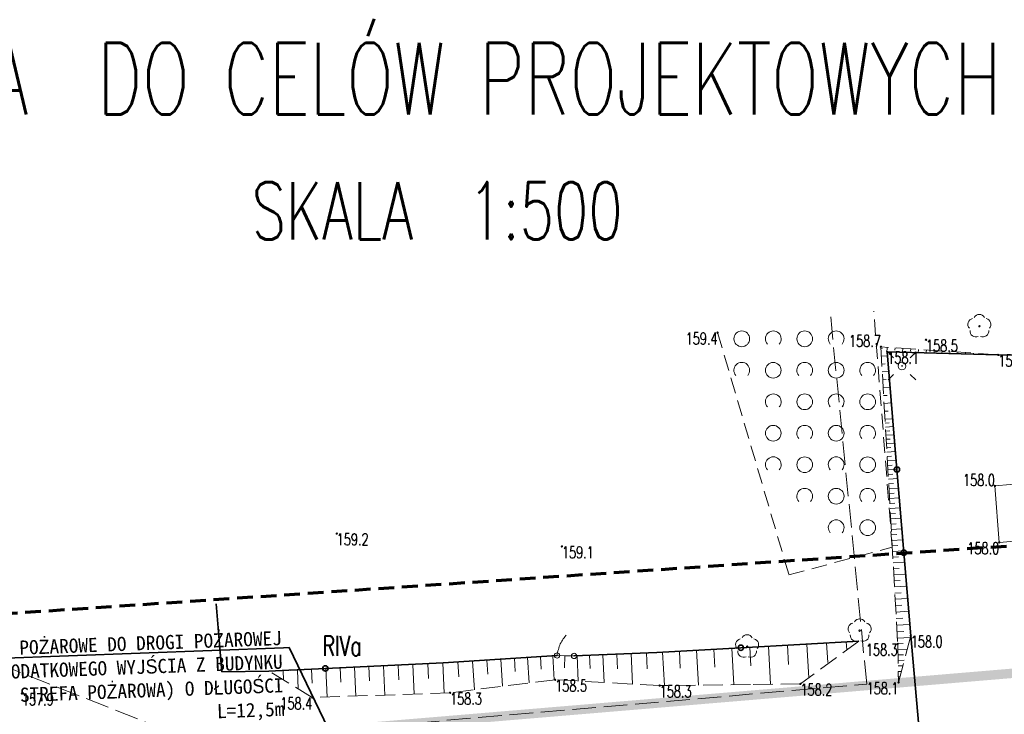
# Model space of a CAD drawing. Header units: feet. Extents: x 7493062 to 7493341, y 5986535 to 5986725.
# Tile 14 of 16: x 7493156 to 7493218, y 5986670 to 5986714. Entities that reach past the tile are written whole.
import ezdxf
from ezdxf import colors
from ezdxf.entities.mleader import LeaderData, LeaderLine
from ezdxf.enums import TextEntityAlignment as Align
from ezdxf.math import Vec2, Vec3

# ---------------------------------------------------------------- set-up
doc = ezdxf.new("R2010")
doc.units = ezdxf.units.FT
doc.header["$MEASUREMENT"] = 0
for name, pattern in [('1_1', [0]), ('1_OTDI', [0]), ('1_OTRK', [1.75, 1.25, -0.5]), ('1_OTRKG', [1.75, 1.25, -0.5]), ('1_OTZK', [1.5, 1, -0.5]), ('2', [1.5, 1, -0.5]), ('4', [2.5, 1.5, -1]), ('GUK', [2, 1.5, -0.5]), ('HIDDEN2', [4.7625, 3.175, -1.5875])]:
    doc.linetypes.add(name, pattern=pattern)
doc.layers.get('0').update_dxf_attribs({"color": 250, "linetype": 'CONTINUOUS', "lineweight": 100})
for name, color, linetype, lineweight in [('_k_widok', 7, 'CONTINUOUS', 18), ('_k_zarys', 7, 'HIDDEN2', 20), ('_k_ściany', 7, 'CONTINUOUS', 35), ('EKLPK_L_0', 3, '4', 18), ('EKLTK_T_0', 3, 'CONTINUOUS', 25), ('FORMATKA_T_0', 7, 'CONTINUOUS', 20), ('OTD_L_14', 7, '1_OTDI', 18), ('OTO_L_0', 7, 'CONTINUOUS', 35), ('OTO_L_2', 7, 'CONTINUOUS', 18), ('OTR_L_1', 7, '1_OTRK', 18), ('OTR_T_1', 7, 'CONTINUOUS', 18), ('OTZ_L_1', 7, '1_OTZK', 18), ('OTZ_T_0', 250, 'CONTINUOUS', 18), ('SUE_T_3', 7, 'CONTINUOUS', 18)]:
    doc.layers.add(name, color=color, linetype=linetype, lineweight=lineweight)
doc.layers.add('ZASIEG_L_0', color=7, linetype='2', lineweight=70, true_color=0x2cd341)
doc.styles.add('GENERATED_STYLE_1', font='MS Gothic.ttf')
doc.styles.get("Standard").update_dxf_attribs({"font": 'Simplex.SHX'})

# ---------------------------------------------------------------- blocks, each defined once
blk = doc.blocks.new('2_OTRN')
at = {"linetype": 'Continuous'}
blk.add_circle((0, 0), 0.045, dxfattribs=at)
blk = doc.blocks.new('2_OTZK')
at = {"linetype": 'Continuous'}
for centre in [(-1, 1), (1, -1)]:
    blk.add_circle(centre, 0.5, dxfattribs=at)
for centre, start, end in [((1, 1), 318.59038, 221.40962), ((-1, -1), 318.70311, 221.29689)]:
    blk.add_arc(centre, 0.5, start, end, dxfattribs=at)
blk = doc.blocks.new('2_OTZL')
at = {"linetype": 'Continuous'}
blk.add_circle((0, 0), 0.045, dxfattribs=at)
for centre, start, end in [((0, 0.375), 30.14012, 149.85988), ((-0.357, 0.116), 102.14447, 221.86002), ((0.357, 0.116), 318.13998, 77.85553), ((-0.22, -0.303), 174.14818, 293.85423), ((0.22, -0.303), 246.14577, 5.85182)]:
    blk.add_arc(centre, 0.375, start, end, dxfattribs=at)
blk = doc.blocks.new('4_SUEO_W')
at = {"linetype": 'Continuous'}
for p, q in [((-0.53035, 0.53035), (-0.8839, 0.8839)), ((0.53035, 0.53035), (0.8839, 0.8839)), ((-0.53035, -0.53035), (-0.8839, -0.8839)), ((0.53035, -0.53035), (0.8839, -0.8839))]:
    blk.add_line(p, q, dxfattribs=at)
blk.add_circle((0, 0), 0.025, dxfattribs=at)
blk = doc.blocks.new('4_SUPP')
at = {"linetype": 'Continuous'}
blk.add_circle((0, 0), 0.25, dxfattribs=at)
blk = doc.blocks.new('dz_89')
at = {"layer": '_k_zarys', "color": 1, "ltscale": 0.7, "const_width": 0.6}
blk.add_lwpolyline([(6.603, 40.543), (6.603, 40.543), (68.502, 43.426), (72.464, -41.627), (50.081, -44.586), (41.261, -42.547), (32.734, -54.97), (26.769, -58.21), (-7.837, -62.869), (-10.81, -30.016), (5.084, -30.196), (5.148, -5.572), (5.752, 14.49), (6.603, 40.543), (6.603, 40.543)], dxfattribs=at)
at = {"layer": '_k_widok'}
ml = blk.add_multileader_mtext('Standard', dxfattribs=at)
ml.set_content('{\\fMS Gothic|b0|i0|c128|p49;DOJ}Ś{\\fMS Gothic|b0|i0|c128|p49;CIE PO}Ż{\\fMS Gothic|b0|i0|c128|p49;AROWE DO DROGI PO}Ż{\\fMS Gothic|b0|i0|c128|p49;AROWEJ Z DODATKOWEGO WYJ}Ś{\\fMS Gothic|b0|i0|c128|p49;CIA Z BUDYNKU (JEDNA STREFA PO}Ż{\\fMS Gothic|b0|i0|c128|p49;AROWA) O D}Ł{\\fMS Gothic|b0|i0|c128|p49;UGO}Ś{\\fMS Gothic|b0|i0|c128|p49;CI L=12,5m}', color=256, style='GENERATED_STYLE_1')
ml.set_leader_properties()
ml.build(insert=Vec2(0, 0))
ml.multileader.update_dxf_attribs({"text_right_attachment_type": 6, "dogleg_length": 0.36, "arrow_head_size": 1})
ctx = ml.context
ctx.base_point, ctx.char_height, ctx.arrow_head_size, ctx.landing_gap_size, ctx.plane_origin = Vec3(-9.319, 46.877), 0.9, 1, 0.09, Vec3(-1.15, 45.449)
ctx.right_attachment, ctx.text_align_type = 6, 2
notes = []
notes.append((ctx, [(0, (1, 1, 0), (12.753, 46.305), (-1, 0), 0.36, [(0, [(18.806, 32.455)], 0, [])])]))
ctx.mtext.insert, ctx.mtext.width, ctx.mtext.defined_height, ctx.mtext.alignment, ctx.mtext.flow_direction = Vec3(12.303, 47.385), 22.00989, 5.509, 3, 5
ctx.mtext.has_bg_fill, ctx.mtext.bg_color, ctx.mtext.bg_scale_factor, ctx.mtext.bg_transparency, ctx.mtext.use_window_bg_color = 1, -1073741824, 1.5, 0, 1
for ctx, leaders in notes:
    for number, flags, end, landing, length, lines in leaders:
        leader = LeaderData()
        leader.index, (leader.has_last_leader_line, leader.has_dogleg_vector, leader.attachment_direction) = number, flags
        leader.last_leader_point, leader.dogleg_vector, leader.dogleg_length = Vec3(end), Vec3(landing), length
        for number, points, colour, breaks in lines:
            line = LeaderLine()
            line.index, line.vertices, line.color, line.breaks = number, Vec3.list(points), colors.encode_raw_color(colour), breaks
            leader.lines.append(line)
        ctx.leaders.append(leader)

msp = doc.modelspace()

# ---------------------------------------------------------------- linework, layer by layer
at = {"layer": 'OTD_L_14', "linetype": '1_OTDI'}
for p, q in [((7493221.03, 5986684.42), (7493217.81, 5986684.14)), ((7493217.81, 5986684.14), (7493218.08, 5986680.56)), ((7493218.08, 5986680.56), (7493221.24, 5986680.81))]:
    msp.add_line(p, q, dxfattribs=at)
at = {"layer": 'OTO_L_0'}
for p, q in [((7493218.02, 5986692.47), (7493210.96, 5986692.66)), ((7493210.96, 5986692.66), (7493211.582, 5986685.186)), ((7493219.501, 5986692.442), (7493218.02, 5986692.47)), ((7493211.582, 5986685.186), (7493212.021, 5986679.908))]:
    msp.add_line(p, q, dxfattribs=at)
for centre in [(7493211.582, 5986685.186), (7493212.021, 5986679.908)]:
    msp.add_circle(centre, 0.17, dxfattribs=at)
at = {"layer": 'OTR_L_1', "linetype": '1_OTRKG'}
msp.add_line((7493218.02, 5986692.47), (7493210.56, 5986692.98), dxfattribs=at)
at = {"layer": 'OTR_L_1', "linetype": '1_1'}
for p, q in [((7493210.566, 5986692.88), (7493210.654, 5986692.885)), ((7493210.959, 5986692.953), (7493210.935, 5986692.601)), ((7493211.458, 5986692.919), (7493211.448, 5986692.773)), ((7493211.956, 5986692.885), (7493211.939, 5986692.634)), ((7493212.455, 5986692.85), (7493212.445, 5986692.705)), ((7493212.954, 5986692.816), (7493212.94, 5986692.607)), ((7493213.453, 5986692.782), (7493213.443, 5986692.637)), ((7493213.952, 5986692.748), (7493213.94, 5986692.58)), ((7493214.451, 5986692.714), (7493214.441, 5986692.568)), ((7493214.949, 5986692.68), (7493214.941, 5986692.553)), ((7493215.448, 5986692.646), (7493215.441, 5986692.539)), ((7493215.947, 5986692.612), (7493215.941, 5986692.526)), ((7493210.594, 5986692.381), (7493210.981, 5986692.403)), ((7493216.446, 5986692.578), (7493216.441, 5986692.512)), ((7493216.945, 5986692.544), (7493216.942, 5986692.499)), ((7493217.444, 5986692.509), (7493217.442, 5986692.486)), ((7493217.942, 5986692.475), (7493217.942, 5986692.472)), ((7493210.622, 5986691.881), (7493210.823, 5986691.893)), ((7493210.651, 5986691.382), (7493211.064, 5986691.406)), ((7493210.679, 5986690.883), (7493210.892, 5986690.895)), ((7493210.707, 5986690.384), (7493211.147, 5986690.409)), ((7493210.736, 5986689.885), (7493210.962, 5986689.898)), ((7493210.764, 5986689.385), (7493211.23, 5986689.412)), ((7493210.792, 5986688.886), (7493211.032, 5986688.9)), ((7493210.82, 5986688.387), (7493211.313, 5986688.415)), ((7493210.835, 5986688.137), (7493211.084, 5986688.152)), ((7493210.849, 5986687.884), (7493211.355, 5986687.913)), ((7493210.863, 5986687.628), (7493211.12, 5986687.643)), ((7493210.878, 5986687.368), (7493211.398, 5986687.398)), ((7493210.893, 5986687.105), (7493211.156, 5986687.12)), ((7493210.908, 5986686.838), (7493211.442, 5986686.868)), ((7493210.924, 5986686.568), (7493211.194, 5986686.583)), ((7493210.939, 5986686.294), (7493211.487, 5986686.325)), ((7493210.955, 5986686.016), (7493211.232, 5986686.032)), ((7493210.971, 5986685.735), (7493211.533, 5986685.767)), ((7493210.987, 5986685.45), (7493211.272, 5986685.466)), ((7493211.003, 5986685.161), (7493211.581, 5986685.194)), ((7493211.02, 5986684.868), (7493211.313, 5986684.885)), ((7493211.037, 5986684.572), (7493211.63, 5986684.605)), ((7493211.054, 5986684.271), (7493211.354, 5986684.288)), ((7493211.071, 5986683.966), (7493211.68, 5986684.001)), ((7493211.089, 5986683.658), (7493211.397, 5986683.675)), ((7493211.106, 5986683.345), (7493211.732, 5986683.38)), ((7493211.124, 5986683.028), (7493211.441, 5986683.046)), ((7493211.143, 5986682.706), (7493211.785, 5986682.743)), ((7493211.161, 5986682.381), (7493211.487, 5986682.399)), ((7493211.18, 5986682.051), (7493211.839, 5986682.088)), ((7493211.199, 5986681.717), (7493211.533, 5986681.736)), ((7493211.218, 5986681.378), (7493211.895, 5986681.416)), ((7493211.237, 5986681.035), (7493211.581, 5986681.054)), ((7493211.257, 5986680.687), (7493211.953, 5986680.726)), ((7493211.277, 5986680.334), (7493211.63, 5986680.354)), ((7493211.297, 5986679.977), (7493212.012, 5986680.018)), ((7493211.318, 5986679.615), (7493211.68, 5986679.636)), ((7493211.339, 5986679.248), (7493212.072, 5986679.29)), ((7493211.36, 5986678.876), (7493211.731, 5986678.898))]:
    msp.add_line(p, q, dxfattribs=at)
at = {"layer": 'OTR_L_1', "linetype": '1_OTRK'}
msp.add_line((7493210.96, 5986692.66), (7493218.02, 5986692.47), dxfattribs=at)
at = {"layer": 'OTZ_L_1', "linetype": '1_OTZK'}
for p, q in [((7493211.281, 5986680.258), (7493210.107, 5986695.251)), ((7493200.177, 5986693.89), (7493200.18, 5986693.88))]:
    msp.add_line(p, q, dxfattribs=at)

# ---------------------------------------------------------------- block references
at = {"layer": '_k_ściany', "rotation": 2.126854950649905}
msp.add_blockref('dz_89', (7493161.929, 5986627.127), dxfattribs=at)
at = {"layer": 'OTR_T_1'}
for p in [(7493200.18, 5986693.88), (7493213.43, 5986693.43), (7493210.56, 5986692.98), (7493210.96, 5986692.66), (7493218.02, 5986692.47), (7493217.81, 5986684.14), (7493175.98, 5986681.12), (7493190.29, 5986680.3), (7493218.08, 5986680.56)]:
    msp.add_blockref('2_OTRN', p, dxfattribs=at)
at = {"layer": 'OTZ_L_1'}
for p in [(7493202.72, 5986692.49), (7493206.72, 5986692.49), (7493204.72, 5986690.49), (7493208.72, 5986690.49), (7493206.72, 5986688.49), (7493204.72, 5986686.49), (7493208.72, 5986686.49), (7493206.72, 5986684.49), (7493208.72, 5986682.49)]:
    msp.add_blockref('2_OTZK', p, dxfattribs=at)
at = {"layer": 'OTZ_T_0'}
msp.add_blockref('2_OTZL', (7493216.82, 5986694.29), dxfattribs=at)
at = {"layer": 'SUE_T_3'}
for name in ['4_SUEO_W', '4_SUPP']:
    msp.add_blockref(name, (7493211.9, 5986691.76), dxfattribs=at)

# ---------------------------------------------------------------- texts
at = {"layer": 'FORMATKA_T_0', "width": 0.7}
for s, height, p in [('MAPA  DO CELÓW PROJEKTOWYCH', 4.55, (7493145.324, 5986712.29)), ('SKALA  1:500', 3.64, (7493170.569, 5986703.441))]:
    msp.add_text(s, height=height, dxfattribs=at).set_placement(p, align=Align.TOP_LEFT)
at = {"layer": 'OTR_T_1', "lineweight": 9, "width": 0.7}
for s, p in [('159.4', (7493200.18, 5986693.88)), ('158.0', (7493218.08, 5986680.56))]:
    msp.add_text(s, height=0.75, dxfattribs=at).set_placement(p, align=Align.TOP_RIGHT)
for s, p in [('158.7', (7493210.56, 5986692.98)), ('158.0', (7493217.81, 5986684.14))]:
    msp.add_text(s, height=0.75, dxfattribs=at).set_placement(p, align=Align.RIGHT)
for s, p in [('158.5', (7493213.43, 5986693.43)), ('158.1', (7493210.96, 5986692.66)), ('158.1', (7493218.02, 5986692.47)), ('159.2', (7493175.98, 5986681.12)), ('159.1', (7493190.29, 5986680.3))]:
    msp.add_text(s, height=0.75, dxfattribs=at).set_placement(p, align=Align.TOP_LEFT)

# ---------------------------------------------------------------- next in the draw order: linework, layer by layer
at = {"layer": 'EKLPK_L_0', "linetype": 'GUK', "lineweight": 18}
for p, q in [((7493209.66, 5986671.55), (7493207.369, 5986694.876)), ((7493167.04, 5986667.88), (7493145.82, 5986676.26)), ((7493167.04, 5986667.88), (7493209.66, 5986671.55))]:
    msp.add_line(p, q, dxfattribs=at)
at = {"layer": 'OTO_L_0'}
for p, q in [((7493212.021, 5986679.908), (7493212.46, 5986674.63)), ((7493168.68, 5986672.33), (7493168.32, 5986676.66)), ((7493212.46, 5986674.63), (7493213.135, 5986667.16)), ((7493201.661, 5986673.865), (7493196.33, 5986673.57)), ((7493209.15, 5986674.28), (7493201.661, 5986673.865)), ((7493189.98, 5986673.37), (7493182.75, 5986672.9)), ((7493196.33, 5986673.57), (7493191.06, 5986673.34)), ((7493182.75, 5986672.9), (7493175.258, 5986672.548)), ((7493171.67, 5986672.38), (7493168.68, 5986672.33)), ((7493175.258, 5986672.548), (7493171.67, 5986672.38))]:
    msp.add_line(p, q, dxfattribs=at)
for centre in [(7493201.661, 5986673.865), (7493175.258, 5986672.548)]:
    msp.add_circle(centre, 0.17, dxfattribs=at)
at = {"layer": 'OTO_L_2'}
for p, q in [((7493190.37, 5986674.43), (7493190.422, 5986674.498)), ((7493190.422, 5986674.498), (7493190.474, 5986674.567)), ((7493190.474, 5986674.567), (7493190.534, 5986674.635)), ((7493190.534, 5986674.635), (7493190.556, 5986674.654)), ((7493190.063, 5986673.758), (7493190.087, 5986673.847)), ((7493190.087, 5986673.847), (7493190.118, 5986673.936)), ((7493190.118, 5986673.936), (7493190.157, 5986674.025)), ((7493190.157, 5986674.025), (7493190.188, 5986674.115)), ((7493190.188, 5986674.115), (7493190.233, 5986674.193)), ((7493190.233, 5986674.193), (7493190.279, 5986674.282)), ((7493190.279, 5986674.282), (7493190.324, 5986674.351)), ((7493190.324, 5986674.351), (7493190.37, 5986674.43)), ((7493189.98, 5986673.37), (7493189.997, 5986673.47)), ((7493189.98, 5986673.37), (7493190.52, 5986673.355)), ((7493189.997, 5986673.47), (7493190.014, 5986673.569)), ((7493190.014, 5986673.569), (7493190.031, 5986673.659)), ((7493190.031, 5986673.659), (7493190.063, 5986673.758)), ((7493190.52, 5986673.355), (7493191.06, 5986673.34))]:
    msp.add_line(p, q, dxfattribs=at)
for centre in [(7493189.98, 5986673.37), (7493191.06, 5986673.34)]:
    msp.add_circle(centre, 0.17, dxfattribs=at)
at = {"layer": 'OTR_L_1', "linetype": '1_OTRKG'}
for p, q in [((7493210.56, 5986692.98), (7493211.63, 5986674.11)), ((7493196.33, 5986673.57), (7493209.15, 5986674.28)), ((7493211.63, 5986674.11), (7493211.68, 5986671.66)), ((7493182.75, 5986672.9), (7493189.98, 5986673.37)), ((7493189.98, 5986673.37), (7493191.06, 5986673.34)), ((7493191.06, 5986673.34), (7493196.33, 5986673.57)), ((7493171.67, 5986672.38), (7493182.75, 5986672.9))]:
    msp.add_line(p, q, dxfattribs=at)
at = {"layer": 'OTR_L_1', "linetype": '1_OTRK'}
for p, q in [((7493212.46, 5986674.63), (7493210.96, 5986692.66)), ((7493211.68, 5986671.66), (7493212.46, 5986674.63)), ((7493209.15, 5986674.28), (7493205.45, 5986671.57)), ((7493174.42, 5986670.7), (7493171.67, 5986672.38)), ((7493189.86, 5986671.83), (7493183.18, 5986671)), ((7493196.5, 5986671.46), (7493189.86, 5986671.83)), ((7493202.27, 5986671.53), (7493196.5, 5986671.46)), ((7493205.45, 5986671.57), (7493202.27, 5986671.53)), ((7493183.18, 5986671), (7493174.42, 5986670.7))]:
    msp.add_line(p, q, dxfattribs=at)
at = {"layer": 'OTR_L_1', "linetype": '1_1'}
for p, q in [((7493211.381, 5986678.5), (7493212.135, 5986678.542)), ((7493211.403, 5986678.118), (7493211.784, 5986678.14)), ((7493211.425, 5986677.731), (7493212.198, 5986677.775)), ((7493211.447, 5986677.339), (7493211.839, 5986677.361)), ((7493211.469, 5986676.942), (7493212.264, 5986676.987)), ((7493211.492, 5986676.539), (7493211.895, 5986676.562)), ((7493211.515, 5986676.131), (7493212.331, 5986676.178)), ((7493211.539, 5986675.718), (7493211.952, 5986675.742)), ((7493211.563, 5986675.299), (7493212.4, 5986675.347)), ((7493211.587, 5986674.875), (7493212.011, 5986674.899)), ((7493211.61, 5986674.465), (7493212.429, 5986674.512)), ((7493201.081, 5986673.833), (7493201.209, 5986671.517)), ((7493202.239, 5986673.897), (7493202.304, 5986672.714)), ((7493203.422, 5986673.963), (7493203.555, 5986671.546)), ((7493204.63, 5986674.03), (7493204.698, 5986672.796)), ((7493205.864, 5986674.098), (7493205.982, 5986671.96)), ((7493207.113, 5986674.167), (7493207.182, 5986672.918)), ((7493208.361, 5986674.236), (7493208.39, 5986673.723)), ((7493211.63, 5986674.113), (7493211.982, 5986674.133)), ((7493187.271, 5986673.194), (7493187.326, 5986672.358)), ((7493188.107, 5986673.248), (7493188.213, 5986671.625)), ((7493188.919, 5986673.301), (7493188.97, 5986672.513)), ((7493189.707, 5986673.352), (7493189.806, 5986671.823)), ((7493190.472, 5986673.356), (7493190.45, 5986672.577)), ((7493191.251, 5986673.348), (7493191.321, 5986671.749)), ((7493192.051, 5986673.383), (7493192.087, 5986672.544)), ((7493192.89, 5986673.42), (7493192.967, 5986671.657)), ((7493193.772, 5986673.458), (7493193.812, 5986672.533)), ((7493194.697, 5986673.499), (7493194.782, 5986671.556)), ((7493195.669, 5986673.541), (7493195.713, 5986672.521)), ((7493196.688, 5986673.59), (7493196.806, 5986671.464)), ((7493197.752, 5986673.649), (7493197.812, 5986672.563)), ((7493198.838, 5986673.709), (7493198.96, 5986671.49)), ((7493199.947, 5986673.77), (7493200.01, 5986672.637)), ((7493211.637, 5986673.762), (7493212.235, 5986673.775)), ((7493211.644, 5986673.412), (7493211.995, 5986673.419)), ((7493176.189, 5986672.592), (7493176.232, 5986671.678)), ((7493177.103, 5986672.635), (7493177.19, 5986670.795)), ((7493178.023, 5986672.678), (7493178.067, 5986671.752)), ((7493178.949, 5986672.722), (7493179.037, 5986670.858)), ((7493179.881, 5986672.765), (7493179.925, 5986671.828)), ((7493180.819, 5986672.809), (7493180.907, 5986670.922)), ((7493181.762, 5986672.854), (7493181.807, 5986671.904)), ((7493182.712, 5986672.898), (7493182.801, 5986670.987)), ((7493183.666, 5986672.96), (7493183.728, 5986672.018)), ((7493184.608, 5986673.021), (7493184.727, 5986671.192)), ((7493185.523, 5986673.08), (7493185.58, 5986672.193)), ((7493186.41, 5986673.138), (7493186.522, 5986671.415)), ((7493211.651, 5986673.062), (7493212.05, 5986673.07)), ((7493211.659, 5986672.711), (7493211.958, 5986672.717)), ((7493172.573, 5986672.422), (7493172.601, 5986671.811)), ((7493173.475, 5986672.465), (7493173.532, 5986671.242)), ((7493174.378, 5986672.507), (7493174.42, 5986671.604)), ((7493175.28, 5986672.549), (7493175.366, 5986670.732)), ((7493211.666, 5986672.361), (7493211.865, 5986672.365)), ((7493211.673, 5986672.01), (7493211.773, 5986672.012))]:
    msp.add_line(p, q, dxfattribs=at)
for p in [(7493171.67, 5986672.38), (7493211.68, 5986671.66)]:
    msp.add_point(p, dxfattribs=at)
at = {"layer": 'OTZ_L_1', "linetype": '1_OTZK'}
for p, q in [((7493200.18, 5986693.88), (7493204.72, 5986678.49)), ((7493204.72, 5986678.49), (7493211.281, 5986680.258))]:
    msp.add_line(p, q, dxfattribs=at)
at = {"layer": 'ZASIEG_L_0', "linetype": '2'}
msp.add_line((7493230.511, 5986681.114), (7493148.664, 5986675.586), dxfattribs=at)

# ---------------------------------------------------------------- next in the draw order: block references
at = {"layer": 'OTR_T_1'}
for p in [(7493212.46, 5986674.63), (7493211.63, 5986674.11), (7493189.86, 5986671.83), (7493196.5, 5986671.46), (7493205.45, 5986671.57), (7493211.68, 5986671.66), (7493155.97, 5986670.95), (7493174.42, 5986670.7), (7493183.18, 5986671)]:
    msp.add_blockref('2_OTRN', p, dxfattribs=at)
at = {"layer": 'OTZ_T_0'}
for p in [(7493209.21, 5986674.95), (7493202.06, 5986673.94)]:
    msp.add_blockref('2_OTZL', p, dxfattribs=at)

# ---------------------------------------------------------------- next in the draw order: texts
at = {"layer": 'EKLTK_T_0', "width": 0.7}
msp.add_text('RIVa', height=1.25, dxfattribs=at).set_placement((7493175.075, 5986674.61), align=Align.TOP_LEFT)
at = {"layer": 'OTR_T_1', "lineweight": 9, "width": 0.7}
for s, p in [('158.0', (7493212.46, 5986674.63)), ('158.5', (7493189.86, 5986671.83)), ('158.3', (7493196.5, 5986671.46)), ('158.2', (7493205.45, 5986671.57)), ('157.9', (7493155.97, 5986670.95)), ('158.3', (7493183.18, 5986671))]:
    msp.add_text(s, height=0.75, dxfattribs=at).set_placement(p, align=Align.TOP_LEFT)
for s, p in [('158.3', (7493211.63, 5986674.11)), ('158.1', (7493211.68, 5986671.66)), ('158.4', (7493174.42, 5986670.7))]:
    msp.add_text(s, height=0.75, dxfattribs=at).set_placement(p, align=Align.TOP_RIGHT)

doc.saveas('drawing.dxf')
